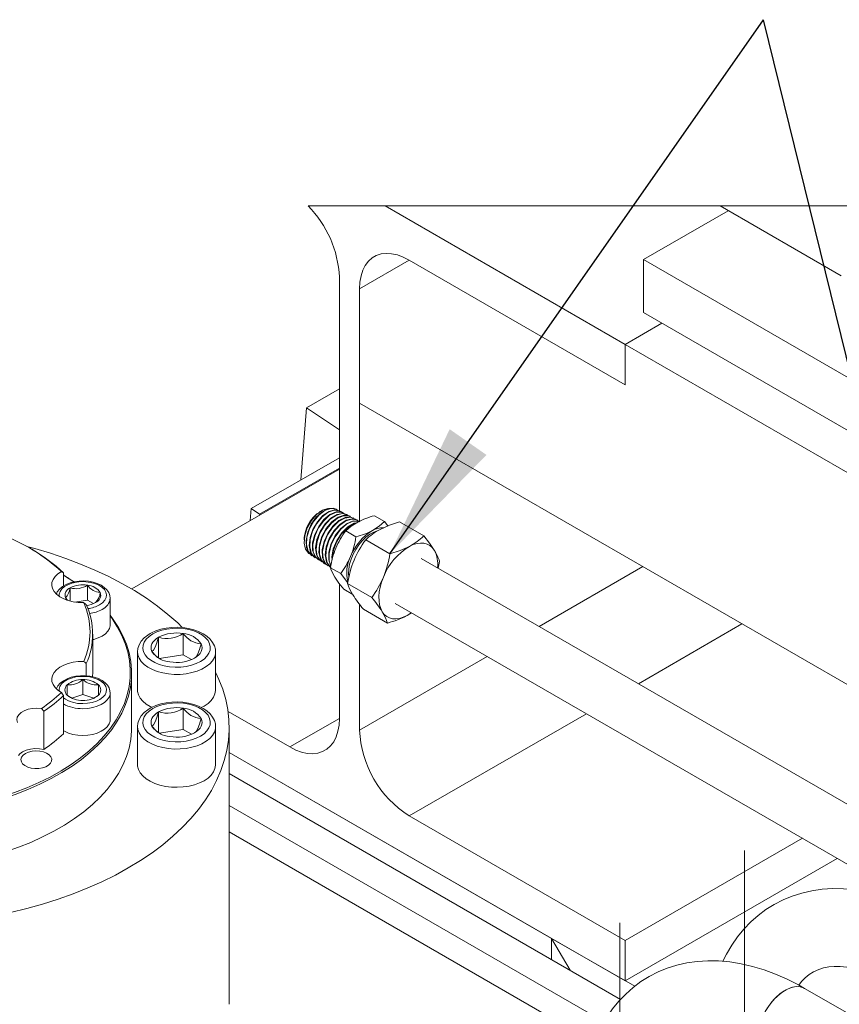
# Model space of a CAD drawing. Header units: millimetres. Extents: x 450 to 25135, y 150 to 17673.
# Tile 96 of 201: x 2172 to 2803, y 16260 to 17018. Entities that reach past the tile are written whole.
import ezdxf

# ---------------------------------------------------------------- set-up
doc = ezdxf.new("R2010")
doc.units = ezdxf.units.MM
doc.linetypes.add('SLD-Centrada-trazos-largos', pattern=[19.05, 15.24, -1.27, 1.27, -1.27])
doc.linetypes.add('SLD-Continua', pattern=[0])
doc.layers.add('COTAS', color=1, linetype='SLD-Continua')
doc.layers.add('OCULTA', color=8, linetype='SLD-Continua')
doc.styles.get("Standard").update_dxf_attribs({"font": 'ARIALN.TTF'})
doc.dimstyles.new('SLDDIMSTYLE0', dxfattribs={"dimtxt": 0.18, "dimasz": 105, "dimexe": 0, "dimexo": 0.0625, "dimgap": 0, "dimtad": 0, "dimtih": 1, "dimtoh": 1, "dimdec": 0, "dimrnd": 1e-09, "dimzin": 0, "dimdsep": 46, "dimtxsty": 'Standard', "dimsah": 1, "dimcen": 0.09, "dimadec": 0, "dimazin": 0, "dimtfac": 105, "dimtdec": 0, "dimtofl": 0, "dimtmove": 0, "dimatfit": 3, "dimfxl": 1, "dimfrac": 2, "dimtolj": 1, "dimtzin": 0, "dimarcsym": 0})

msp = doc.modelspace()

# ---------------------------------------------------------------- linework, layer by layer
at = {"color": 7, "linetype": 'SLD-Continua', "lineweight": 18, "ltscale": 30}
for p, q in [((3703.91, 16874.91), (2394.08, 16874.91)), ((3149.33, 16217.82), (2481.11, 16603.57)), ((2461.11, 16568.93), (3127.31, 16184.35)), ((3123.27, 16072.13), (2776.02, 16272.59))]:
    msp.add_line(p, q, dxfattribs=at)
at = {"color": 7, "linetype": 'SLD-Continua', "lineweight": 18, "ltscale": 30, "flags": 128}
for points in [[(2872.19, 16328.1), (2867.51, 16330.72), (2858.72, 16335.18), (2849.88, 16339.08), (2841.01, 16342.38), (2832.16, 16345.07), (2823.35, 16347.13), (2814.65, 16348.54), (2806.07, 16349.31), (2797.67, 16349.43), (2789.49, 16348.91), (2781.55, 16347.77), (2773.88, 16346.02), (2766.5, 16343.68), (2759.43, 16340.76), (2752.7, 16337.3), (2746.3, 16333.3), (2740.26, 16328.78), (2734.6, 16323.76), (2729.31, 16318.25), (2724.42, 16312.26), (2719.93, 16305.8), (2715.86, 16298.89), (2713.19, 16293.5)], [(2776.02, 16272.59), (2771.34, 16275.21), (2762.55, 16279.67), (2753.71, 16283.56), (2744.84, 16286.86), (2735.99, 16289.55), (2727.19, 16291.61), (2718.48, 16293.03), (2709.91, 16293.8), (2701.51, 16293.92), (2693.32, 16293.4), (2685.38, 16292.26), (2677.71, 16290.5), (2670.33, 16288.16), (2663.27, 16285.25), (2656.53, 16281.78), (2650.13, 16277.78), (2644.1, 16273.26), (2638.43, 16268.24), (2633.15, 16262.73), (2628.25, 16256.74), (2623.76, 16250.29), (2619.69, 16243.37), (2616.05, 16236), (2612.85, 16228.2), (2610.11, 16219.97), (2607.85, 16211.36), (2606.08, 16202.38), (2604.8, 16193.06), (2604.02, 16183.46), (2603.75, 16173.1)], [(2771.58, 16275.07), (2773.73, 16277.89), (2776.44, 16280.75), (2779.45, 16283.26), (2782.89, 16285.44), (2786.87, 16287.24), (2790.64, 16288.38), (2794.56, 16289.1), (2798.66, 16289.44), (2803.44, 16289.36), (2808.45, 16288.84), (2813.69, 16287.85), (2819.16, 16286.39), (2824.85, 16284.44), (2830.74, 16282.01), (2836.81, 16279.09), (2842.19, 16276.14)], [(2739.81, 16234.36), (2740.06, 16238.24), (2740.8, 16242.32), (2742.01, 16246.5), (2743.67, 16250.68), (2745.74, 16254.77), (2748.16, 16258.66), (2750.89, 16262.27), (2753.85, 16265.52), (2756.99, 16268.32), (2760.21, 16270.61), (2763.46, 16272.34), (2766.65, 16273.47), (2769.7, 16273.97), (2772.56, 16273.82), (2775.14, 16273.04), (2776.02, 16272.59)], [(2746.04, 16220.61), (2744.66, 16221.57), (2742.79, 16223.56), (2741.35, 16226.09), (2740.37, 16229.1), (2739.87, 16232.52), (2739.87, 16236.27), (2740.37, 16240.26), (2741.35, 16244.4), (2742.79, 16248.6), (2744.66, 16252.74), (2746.91, 16256.74), (2749.49, 16260.51), (2752.35, 16263.95), (2755.4, 16266.98), (2758.59, 16269.53), (2761.84, 16271.55), (2765.06, 16272.98), (2768.2, 16273.8), (2771.16, 16273.97), (2773.88, 16273.51), (2776.02, 16272.59)]]:
    msp.add_lwpolyline(points, dxfattribs=at)
at = {"layer": 'COTAS', "linetype": 'SLD-Continua', "lineweight": 18, "ltscale": 30}
for p, q in [((2403.36, 16639.67), (2402.41, 16639.05)), ((2415.95, 16641.43), (2415.58, 16641.63)), ((2418.57, 16640.05), (2418.21, 16640.24)), ((2421.19, 16638.67), (2420.82, 16638.86)), ((2423.82, 16637.28), (2423.44, 16637.48)), ((2426.43, 16635.9), (2426.07, 16636.1)), ((2429.05, 16634.52), (2428.69, 16634.72)), ((2431.68, 16633.14), (2431.31, 16633.33)), ((2452.89, 16631.89), (2444.99, 16636.45)), ((2455.44, 16628.65), (2452.89, 16631.89)), ((2464.46, 16631.71), (2483.04, 16620.98)), ((2430.86, 16620.18), (2422.96, 16624.74)), ((2391.04, 16619.34), (2390.95, 16617.82)), ((2438.35, 16617.84), (2456.93, 16607.11)), ((2396.62, 16605.87), (2396.98, 16605.65)), ((2399.13, 16604.29), (2399.49, 16604.07)), ((2401.64, 16602.71), (2401.99, 16602.49)), ((2404.15, 16601.14), (2404.5, 16600.91)), ((2406.66, 16599.56), (2407.01, 16599.33)), ((2495.2, 16601.29), (2494.13, 16596.06)), ((2409.17, 16597.98), (2409.52, 16597.76)), ((2419.09, 16591.86), (2411.19, 16596.42)), ((2428.32, 16575.84), (2421.45, 16579.81)), ((2424.4, 16584.27), (2442.98, 16573.55)), ((2436.55, 16564.59), (2455.14, 16553.86)), ((2473.56, 16561.74), (2470.21, 16559.63))]:
    msp.add_line(p, q, dxfattribs=at)
at = {"layer": 'COTAS', "linetype": 'SLD-Centrada-trazos-largos', "lineweight": 18, "ltscale": 60}
for p, q in [((2729.91, 12779.79), (2729.91, 16378.62)), ((2633.75, 13230.53), (2633.75, 16323.1))]:
    msp.add_line(p, q, dxfattribs=at)
at = {"layer": 'COTAS', "linetype": 'SLD-Continua', "lineweight": 18, "ltscale": 30, "flags": 128}
for points in [[(2395.07, 16607.37), (2394.71, 16607.49), (2392.09, 16610.68), (2390.95, 16615.4), (2391.39, 16621.1), (2393.33, 16627.12), (2396.52, 16632.79), (2400.57, 16637.46), (2404.99, 16640.63), (2409.27, 16641.95), (2409.49, 16641.92)], [(2396.77, 16606.09), (2394.63, 16607.7), (2392.74, 16611.94), (2392.43, 16617.47), (2393.72, 16623.68), (2396.45, 16629.87), (2400.29, 16635.35), (2404.8, 16639.52), (2409.45, 16641.91), (2413.46, 16642.31), (2415.47, 16641.41)], [(2416.88, 16640.48), (2415.68, 16641.57), (2411.77, 16642.14), (2407.24, 16640.63), (2402.6, 16637.2), (2398.4, 16632.23), (2395.12, 16626.27), (2393.16, 16619.99), (2392.74, 16614.07), (2393.95, 16609.19), (2396.64, 16605.87), (2397.95, 16605.41)], [(2399.24, 16604.48), (2398.32, 16604.88), (2395.82, 16608.47), (2394.84, 16613.56), (2395.49, 16619.61), (2397.68, 16625.92), (2401.13, 16631.81), (2405.46, 16636.61), (2410.14, 16639.79), (2414.64, 16641), (2418.18, 16640.18)], [(2419.21, 16639.33), (2418.12, 16640.27), (2414.15, 16640.73), (2409.56, 16639.11), (2404.91, 16635.57), (2400.72, 16630.51), (2397.48, 16624.48), (2395.59, 16618.16), (2395.25, 16612.25), (2396.54, 16607.41), (2399.32, 16604.18), (2400.81, 16603.7)], [(2401.73, 16602.83), (2399.12, 16605.3), (2397.52, 16609.89), (2397.53, 16615.68), (2399.15, 16622), (2402.17, 16628.17), (2406.24, 16633.49), (2410.87, 16637.38), (2415.54, 16639.39), (2419.69, 16639.33), (2420.7, 16638.64)], [(2422.75, 16637.49), (2422.71, 16637.55), (2419.33, 16639.31), (2415.04, 16638.98), (2410.34, 16636.59), (2405.77, 16632.39), (2401.87, 16626.86), (2399.09, 16620.61), (2397.76, 16614.33), (2398.04, 16608.72), (2399.93, 16604.41), (2403.22, 16601.87), (2403.56, 16601.83)], [(2404.3, 16601.38), (2402.65, 16602.38), (2400.44, 16606.38), (2399.82, 16611.8), (2400.83, 16618.03), (2403.36, 16624.38), (2407.09, 16630.14), (2411.59, 16634.67), (2416.33, 16637.47), (2420.77, 16638.23), (2423.34, 16637.26)], [(2424.79, 16636.39), (2424.19, 16637.07), (2420.4, 16638.05), (2415.86, 16636.92), (2411.12, 16633.79), (2406.72, 16629.01), (2403.17, 16623.09), (2400.89, 16616.71), (2400.16, 16610.57), (2401.06, 16605.36), (2403.52, 16601.65), (2405.64, 16600.64)], [(2406.7, 16599.63), (2406.4, 16599.73), (2403.61, 16603.07), (2402.35, 16608.03), (2402.74, 16614.06), (2404.71, 16620.48), (2408.04, 16626.58), (2412.32, 16631.69), (2417.06, 16635.22), (2421.71, 16636.81), (2425.73, 16636.26), (2426.01, 16636.01)], [(2426.32, 16635.71), (2425.49, 16636.31), (2421.34, 16636.5), (2416.63, 16634.57), (2411.93, 16630.75), (2407.77, 16625.43), (2404.64, 16619.23), (2402.91, 16612.82), (2402.79, 16606.92), (2404.31, 16602.19), (2407.32, 16599.15), (2408.43, 16598.88)], [(2409.31, 16598.19), (2407.02, 16599.99), (2405.13, 16604.4), (2404.88, 16610.11), (2406.26, 16616.5), (2409.12, 16622.85), (2413.11, 16628.45), (2417.76, 16632.67), (2422.54, 16635.06), (2426.88, 16635.35), (2428.55, 16634.46)], [(2430.41, 16633.44), (2430.21, 16633.74), (2426.63, 16635.25), (2422.18, 16634.63), (2417.38, 16631.94), (2412.8, 16627.47), (2408.95, 16621.71), (2406.3, 16615.31), (2405.16, 16608.98), (2405.67, 16603.42), (2407.79, 16599.25), (2410.44, 16597.5)], [(2411.8, 16596.62), (2410.66, 16597.16), (2408.17, 16600.94), (2407.26, 16606.25), (2408.03, 16612.49), (2410.36, 16618.97), (2413.97, 16624.98), (2418.46, 16629.83), (2423.28, 16632.99), (2427.88, 16634.11), (2431.26, 16633.21)], [(2432.42, 16632.38), (2431.61, 16633.17), (2427.62, 16633.89), (2422.95, 16632.46), (2418.14, 16629.03), (2413.75, 16623.98), (2410.29, 16617.87), (2408.17, 16611.38), (2407.64, 16605.22), (2408.78, 16600.1), (2411.25, 16596.85)], [(2411.44, 16597.75), (2409.91, 16602.5), (2410.02, 16608.49), (2411.78, 16615), (2414.96, 16621.31), (2419.18, 16626.71), (2423.96, 16630.6), (2428.75, 16632.55), (2432.97, 16632.36), (2433.81, 16631.75)], [(2433.24, 16632.07), (2432.83, 16632.32), (2428.5, 16632.22), (2423.68, 16629.99), (2418.94, 16625.88), (2414.83, 16620.32), (2411.81, 16613.95), (2410.26, 16607.46), (2410.36, 16601.59), (2411.57, 16598.43)], [(2412.47, 16602.39), (2412.26, 16604.54), (2413.4, 16610.97), (2416.08, 16617.48), (2419.97, 16623.34), (2424.63, 16627.9), (2429.51, 16630.66), (2431.2, 16630.9)], [(2430.55, 16630.49), (2429.29, 16630.24), (2424.41, 16627.24), (2419.82, 16622.5), (2416.04, 16616.52), (2413.53, 16609.99), (2412.59, 16603.62), (2412.65, 16603.12)], [(2422.96, 16624.74), (2427.12, 16628.32), (2432.27, 16631.58)], [(2452.89, 16631.89), (2448.73, 16628.3), (2443.58, 16625.05)], [(2464.46, 16631.71), (2456.59, 16629.16), (2449.38, 16625.94)], [(2447.23, 16624.89), (2444.53, 16623.88), (2441.53, 16622.19), (2438.57, 16619.93), (2435.73, 16617.18), (2433.09, 16614.01), (2430.74, 16610.5), (2428.73, 16606.77), (2427.13, 16602.92), (2425.98, 16599.06), (2425.32, 16595.3), (2425.16, 16591.75), (2425.32, 16589.68)], [(2491.14, 16609.97), (2489.6, 16612), (2487.73, 16613.58), (2485.59, 16614.69), (2483.19, 16615.32), (2480.59, 16615.45), (2477.83, 16615.08), (2474.95, 16614.22), (2472.01, 16612.88)], [(2483.04, 16620.98), (2487.49, 16615.31), (2491.14, 16609.97)], [(2456.93, 16607.11), (2464.8, 16609.66), (2472.01, 16612.88)], [(2421.45, 16579.81), (2417.7, 16584.59), (2414.61, 16589.1)], [(2419.09, 16591.86), (2422.84, 16587.08), (2424.47, 16584.69)], [(2451.98, 16589.16), (2450.57, 16585.34), (2449.5, 16581.54), (2448.81, 16577.82), (2448.5, 16574.24), (2448.58, 16570.87), (2449.04, 16567.76), (2449.88, 16564.96), (2451.08, 16562.53)], [(2424.4, 16584.27), (2425.91, 16580.3), (2428.45, 16575.6)], [(2451.08, 16562.53), (2452.63, 16560.51), (2454.49, 16558.93), (2456.64, 16557.81), (2459.03, 16557.19), (2461.63, 16557.06), (2464.39, 16557.42), (2467.27, 16558.29), (2470.21, 16559.63)], [(2455.14, 16553.86), (2453.63, 16557.83), (2451.08, 16562.53)], [(2470.21, 16559.63), (2473.17, 16561.42), (2473.6, 16561.72)]]:
    msp.add_lwpolyline(points, dxfattribs=at)
at = {"layer": 'COTAS', "linetype": 'SLD-Continua', "lineweight": 18, "ltscale": 900}
for centre, radius, start, end in [((2417.58, 16617.28), 26.53, 124.86386, 158.48106), ((2460.24, 16577.57), 60.82, 104.51829, 117.37518), ((2414.31, 16617.76), 23.32, 156.62305, 176.10624), ((2472.46, 16587.45), 61.97, 143.00406, 157.0979), ((2464.45, 16590.29), 40.54, 120.97458, 158.6669), ((2415.63, 16679.03), 60.79, 284.51514, 297.37834), ((2471.33, 16584.49), 46.9, 117.90608, 134.68894), ((2451.66, 16611.12), 16.1, 89.08548, 120.10025), ((2363.62, 16630.59), 68.05, 337.93755, 351.19593), ((2496.98, 16573.66), 73.42, 143.00105, 157.10153), ((2450.06, 16654.33), 46.9, 297.90608, 314.68894), ((2480.7, 16585.38), 70.38, 158.15848, 170.975), ((2496.74, 16571.68), 48.05, 120.97368, 158.66947), ((2471.43, 16599.38), 22.37, 352.24807, 28.25596), ((2458.88, 16589.6), 38.15, 17.84333, 32.26748), ((2368.27, 16629.91), 63.49, 323.1762, 336.93199), ((2452.54, 16592.36), 28.79, 153.89337, 193.11341), ((2507.18, 16571.08), 83.83, 158.19275, 170.94537), ((2377.52, 16619.37), 80.36, 337.91599, 351.22213), ((2441.85, 16606.3), 32.21, 197.85155, 212.2679), ((2382.49, 16618.8), 75.54, 323.20062, 336.90158), ((2510.59, 16627.52), 97.18, 212.30007, 220.36599), ((2369.04, 16510.67), 97.06, 32.2981, 40.3744), ((2437.02, 16623.76), 72.21, 284.529, 297.36362)]:
    msp.add_arc(centre, radius, start, end, dxfattribs=at)
at = {"layer": 'OCULTA', "linetype": 'SLD-Continua', "lineweight": 18, "ltscale": 30}
for p, q in [((2453.37, 16874.91), (2637.99, 16768.33)), ((2453.37, 16874.91), (2637.99, 16768.33)), ((2453.37, 16874.91), (2637.99, 16768.33)), ((2453.37, 16874.91), (2637.99, 16768.33)), ((2804.28, 16821.06), (2710.99, 16874.91)), ((2717.3, 16871.27), (2652.13, 16833.65)), ((2717.3, 16871.27), (2652.13, 16833.65)), ((2717.3, 16871.27), (2652.13, 16833.65)), ((2717.3, 16871.27), (2652.13, 16833.65)), ((2433.63, 16811.18), (2471.82, 16833.23)), ((2433.63, 16811.18), (2471.82, 16833.23)), ((2433.63, 16811.18), (2471.82, 16833.23)), ((2433.63, 16811.18), (2471.82, 16833.23)), ((2637.99, 16737.3), (2471.82, 16833.23)), ((2637.99, 16737.3), (2471.82, 16833.23)), ((2637.99, 16737.3), (2471.82, 16833.23)), ((2637.99, 16737.3), (2471.82, 16833.23)), ((2637.99, 16737.3), (2471.82, 16833.23)), ((2637.99, 16737.3), (2471.82, 16833.23)), ((2637.99, 16737.3), (2471.82, 16833.23)), ((2637.99, 16737.3), (2471.82, 16833.23)), ((2652.13, 16833.65), (2652.13, 16792.82)), ((2652.13, 16833.65), (3076.39, 16588.73)), ((2652.13, 16833.65), (2652.13, 16792.82)), ((2652.13, 16833.65), (3076.39, 16588.73)), ((2652.13, 16833.65), (2652.13, 16792.82)), ((2652.13, 16833.65), (3076.39, 16588.73)), ((2652.13, 16833.65), (2652.13, 16792.82)), ((2652.13, 16833.65), (3076.39, 16588.73)), ((2418.08, 16639.97), (2418.08, 16820.16)), ((2418.08, 16639.97), (2418.08, 16820.16)), ((2418.08, 16639.97), (2418.08, 16820.16)), ((2418.08, 16639.97), (2418.08, 16820.16)), ((2433.63, 16811.18), (2433.63, 16632.24)), ((2433.63, 16811.18), (2433.63, 16722.99)), ((2433.63, 16811.18), (2433.63, 16632.24)), ((2433.63, 16811.18), (2433.63, 16632.24)), ((2433.63, 16811.18), (2433.63, 16632.24)), ((2433.63, 16811.18), (2433.63, 16722.99)), ((2433.63, 16811.18), (2433.63, 16722.99)), ((2433.63, 16811.18), (2433.63, 16722.99)), ((2652.13, 16792.82), (3076.39, 16547.9)), ((2652.13, 16792.82), (3076.39, 16547.9)), ((2652.13, 16792.82), (3076.39, 16547.9)), ((2652.13, 16792.82), (3076.39, 16547.9)), ((2666.27, 16784.66), (2637.99, 16768.33)), ((2666.27, 16784.66), (2637.99, 16768.33)), ((2666.27, 16784.66), (2637.99, 16768.33)), ((2666.27, 16784.66), (2637.99, 16768.33)), ((2666.27, 16784.66), (2637.99, 16768.33)), ((2666.27, 16784.66), (2637.99, 16768.33)), ((2666.27, 16784.66), (2637.99, 16768.33)), ((2666.27, 16784.66), (2637.99, 16768.33)), ((2637.99, 16768.33), (2637.99, 16737.3)), ((2637.99, 16768.33), (2637.99, 16737.3)), ((3703.91, 16152.99), (2637.99, 16768.33)), ((2637.99, 16768.33), (2637.99, 16737.3)), ((2637.99, 16768.33), (2637.99, 16737.3)), ((2637.99, 16768.33), (2637.99, 16737.3)), ((2637.99, 16768.33), (2637.99, 16737.3)), ((3703.91, 16152.99), (2637.99, 16768.33)), ((2637.99, 16768.33), (2637.99, 16737.3)), ((3703.91, 16152.99), (2637.99, 16768.33)), ((2637.99, 16768.33), (2637.99, 16737.3)), ((3703.91, 16152.99), (2637.99, 16768.33)), ((2392.8, 16719.6), (2418.08, 16734.2)), ((2842.83, 16486.77), (2433.63, 16722.99)), ((2842.83, 16486.77), (2433.63, 16722.99)), ((2842.83, 16486.77), (2433.63, 16722.99)), ((2842.83, 16486.77), (2433.63, 16722.99)), ((2388.39, 16663.99), (2392.8, 16719.6)), ((2392.8, 16719.6), (2418.08, 16702.46)), ((2350.21, 16641.95), (2418.08, 16681.13)), ((2350.21, 16641.95), (2418.08, 16681.13)), ((2350.21, 16641.95), (2418.08, 16681.13)), ((2418.08, 16672.33), (2258.29, 16580.09)), ((2418.08, 16672.33), (2258.29, 16580.09)), ((2418.08, 16672.33), (2258.29, 16580.09)), ((2418.08, 16672.33), (2258.29, 16580.09)), ((2356.71, 16637.54), (2418.08, 16672.97)), ((2356.71, 16637.54), (2418.08, 16672.97)), ((2356.71, 16637.54), (2418.08, 16672.97)), ((2350.21, 16641.95), (2349.48, 16632.73)), ((2350.21, 16641.95), (2349.48, 16632.73)), ((2350.21, 16641.95), (2349.48, 16632.73)), ((2356.71, 16637.54), (2350.21, 16641.95)), ((2356.71, 16637.54), (2350.21, 16641.95)), ((2356.71, 16637.54), (2350.21, 16641.95)), ((2357.21, 16637.19), (2356.71, 16637.54)), ((2357.21, 16637.19), (2356.71, 16637.54)), ((2357.21, 16637.19), (2356.71, 16637.54)), ((2181.43, 16610.62), (2180.01, 16611.43)), ((2205.73, 16592.59), (2205.73, 16582.31)), ((2651.46, 16597.25), (2571.77, 16551.24)), ((2651.46, 16597.25), (2571.77, 16551.24)), ((2651.46, 16597.25), (2571.77, 16551.24)), ((2651.46, 16597.25), (2571.77, 16551.24)), ((2210.91, 16570.75), (2210.91, 16580.89)), ((2224.3, 16571.53), (2224.3, 16582.96)), ((2418.08, 16480.48), (2418.08, 16584.11)), ((2418.08, 16480.48), (2418.08, 16584.11)), ((2418.08, 16480.48), (2418.08, 16584.11)), ((2418.08, 16480.48), (2418.08, 16584.11)), ((2207.33, 16573.16), (2208.89, 16571.56)), ((2224.3, 16571.53), (2214.51, 16570.01)), ((2228.99, 16568.82), (2224.3, 16571.53)), ((2241.71, 16552.37), (2241.71, 16572.95)), ((2433.63, 16568.3), (2433.63, 16471.5)), ((2433.63, 16568.3), (2433.63, 16471.5)), ((2433.63, 16568.3), (2433.63, 16471.5)), ((2433.63, 16568.3), (2433.63, 16471.5)), ((2727.83, 16553.16), (2648.14, 16507.15)), ((2727.83, 16553.16), (2648.14, 16507.15)), ((2727.83, 16553.16), (2648.14, 16507.15)), ((2727.83, 16553.16), (2648.14, 16507.15)), ((2228.27, 16515.92), (2228.27, 16545.31)), ((2278.94, 16527.16), (2278.94, 16542.87)), ((2297.9, 16529.47), (2297.9, 16545.8)), ((2262.82, 16531.59), (2262.82, 16502.2)), ((2322.82, 16502.2), (2322.82, 16531.59)), ((2297.9, 16529.47), (2279.37, 16526.61)), ((2304.41, 16525.71), (2297.9, 16529.47)), ((2531.76, 16528.15), (2433.63, 16471.5)), ((2531.76, 16528.15), (2433.63, 16471.5)), ((2531.76, 16528.15), (2433.63, 16471.5)), ((2531.76, 16528.15), (2433.63, 16471.5)), ((2223.37, 16522.63), (2223.37, 16513.21)), ((2220.71, 16498.9), (2220.71, 16510.33)), ((2228.16, 16512.53), (2228.27, 16515.92)), ((2258.27, 16473.46), (2258.27, 16515.1)), ((2208.71, 16506.33), (2208.71, 16498.33)), ((2232.71, 16498.33), (2232.71, 16506.33)), ((2205.73, 16468.64), (2205.73, 16498.04)), ((2208.71, 16498.33), (2211.12, 16496.62)), ((2220.71, 16498.9), (2212.15, 16496.04)), ((2229.28, 16496.04), (2220.71, 16498.9)), ((2241.71, 16479.47), (2241.71, 16500.04)), ((2190.82, 16485.93), (2188.79, 16487.96)), ((2190.82, 16485.93), (2190.82, 16456.53)), ((2297.9, 16472), (2297.9, 16488.33)), ((2314.03, 16489.95), (2311.86, 16488.81)), ((2278.94, 16469.68), (2278.94, 16485.39)), ((2332.4, 16485.85), (2379.89, 16458.43)), ((2332.4, 16485.85), (2379.89, 16458.43)), ((2332.4, 16485.85), (2379.89, 16458.43)), ((2332.4, 16485.85), (2379.89, 16458.43)), ((2418.08, 16480.47), (2379.89, 16458.43)), ((2418.08, 16480.47), (2379.89, 16458.43)), ((2418.08, 16480.47), (2379.89, 16458.43)), ((2418.08, 16480.47), (2379.89, 16458.43)), ((2608.14, 16484.06), (2471.82, 16405.36)), ((2608.14, 16484.06), (2471.82, 16405.36)), ((2608.14, 16484.06), (2471.82, 16405.36)), ((2608.14, 16484.06), (2471.82, 16405.36)), ((2262.82, 16474.12), (2262.82, 16444.72)), ((2297.9, 16472), (2279.37, 16469.13)), ((2304.41, 16468.24), (2297.9, 16472)), ((2322.82, 16444.72), (2322.82, 16474.12)), ((2333.27, 16260.34), (2333.27, 16473.46)), ((2581.42, 16311.06), (2333.27, 16454.31)), ((2581.42, 16311.06), (2333.27, 16454.31)), ((2637.99, 16278.41), (2333.27, 16454.31)), ((2581.42, 16311.06), (2333.27, 16454.31)), ((2637.99, 16278.41), (2333.27, 16454.31)), ((2637.99, 16278.41), (2333.27, 16454.31)), ((2637.99, 16278.41), (2333.27, 16454.31)), ((2634.47, 16264.11), (2333.27, 16437.98)), ((2621.79, 16246.93), (2333.27, 16413.49)), ((2471.82, 16405.36), (2637.99, 16309.43)), ((2471.82, 16405.36), (2637.99, 16309.43)), ((2471.82, 16405.36), (2637.99, 16309.43)), ((2471.82, 16405.36), (2637.99, 16309.43)), ((2614, 16231.02), (2333.27, 16393.08)), ((2774.31, 16388.13), (2637.99, 16309.43)), ((2774.31, 16388.13), (2637.99, 16309.43)), ((2774.31, 16388.13), (2637.99, 16309.43)), ((2774.31, 16388.13), (2637.99, 16309.43)), ((2801.18, 16372.61), (2637.99, 16278.41)), ((2801.18, 16372.61), (2637.99, 16278.41)), ((2801.18, 16372.61), (2637.99, 16278.41)), ((2801.18, 16372.61), (2637.99, 16278.41)), ((2581.42, 16294.73), (2581.42, 16311.06)), ((2581.42, 16294.73), (2581.42, 16311.06)), ((2645.32, 16274.18), (2581.42, 16311.06)), ((2581.42, 16311.06), (2595.56, 16286.57)), ((2581.42, 16294.73), (2581.42, 16311.06)), ((2645.32, 16274.18), (2581.42, 16311.06)), ((2581.42, 16311.06), (2595.56, 16286.57)), ((2645.32, 16274.18), (2581.42, 16311.06)), ((2581.42, 16311.06), (2595.56, 16286.57)), ((2645.32, 16274.18), (2581.42, 16311.06)), ((2581.42, 16311.06), (2595.56, 16286.57)), ((2637.99, 16309.43), (2637.99, 16278.41)), ((2637.99, 16309.43), (2637.99, 16278.41)), ((2637.99, 16309.43), (2637.99, 16278.41)), ((2637.99, 16309.43), (2637.99, 16278.41))]:
    msp.add_line(p, q, dxfattribs=at)
at = {"layer": 'OCULTA', "linetype": 'SLD-Continua', "lineweight": 18, "ltscale": 30, "flags": 128}
for points in [[(2471.82, 16833.23), (2467.22, 16835.57), (2462.68, 16837.22), (2458.28, 16838.18), (2454.07, 16838.42), (2450.13, 16837.95), (2446.5, 16836.76), (2443.24, 16834.88), (2440.39, 16832.33), (2438.01, 16829.15), (2436.12, 16825.38), (2434.74, 16821.09), (2433.91, 16816.33), (2433.63, 16811.18)], [(2471.82, 16833.23), (2467.22, 16835.57), (2462.68, 16837.22), (2458.28, 16838.18), (2454.07, 16838.42), (2450.13, 16837.95), (2446.5, 16836.76), (2443.24, 16834.88), (2440.39, 16832.33), (2438.01, 16829.15), (2436.12, 16825.38), (2434.74, 16821.09), (2433.91, 16816.33), (2433.63, 16811.18)], [(2471.82, 16833.23), (2467.22, 16835.57), (2462.68, 16837.22), (2458.28, 16838.18), (2454.07, 16838.42), (2450.13, 16837.95), (2446.5, 16836.76), (2443.24, 16834.88), (2440.39, 16832.33), (2438.01, 16829.15), (2436.12, 16825.38), (2434.74, 16821.09), (2433.91, 16816.33), (2433.63, 16811.18)], [(2471.82, 16833.23), (2467.22, 16835.57), (2462.68, 16837.22), (2458.28, 16838.18), (2454.07, 16838.42), (2450.13, 16837.95), (2446.5, 16836.76), (2443.24, 16834.88), (2440.39, 16832.33), (2438.01, 16829.15), (2436.12, 16825.38), (2434.74, 16821.09), (2433.91, 16816.33), (2433.63, 16811.18)], [(2177.54, 16612.83), (2183.69, 16611.17), (2195.82, 16607.55), (2207.61, 16603.59), (2219.03, 16599.27), (2230.05, 16594.63), (2240.64, 16589.66), (2250.77, 16584.38), (2260.42, 16578.81), (2269.56, 16572.96), (2278.16, 16566.85), (2286.21, 16560.49), (2293.69, 16553.89), (2297.25, 16550.46)], [(2221.34, 16569.55), (2217.23, 16569.69), (2213.21, 16570.24), (2209.42, 16571.17), (2205.96, 16572.47), (2202.94, 16574.09), (2200.44, 16575.98), (2198.54, 16578.1), (2197.29, 16580.37), (2196.74, 16582.73), (2196.9, 16585.1), (2197.75, 16587.43), (2199.29, 16589.64), (2201.46, 16591.67), (2204.19, 16593.45)], [(2205.73, 16592.59), (2204.86, 16593.08), (2204.19, 16593.45)], [(2241.68, 16572.99), (2241.45, 16575.1), (2240.59, 16577.33), (2239.18, 16579.39), (2237.23, 16581.27), (2234.75, 16582.93), (2231.82, 16584.3), (2228.55, 16585.32), (2225.06, 16585.97), (2221.45, 16586.25), (2217.81, 16586.13), (2214.26, 16585.63), (2210.89, 16584.76), (2207.79, 16583.52), (2205.06, 16581.92), (2202.78, 16579.98), (2201.07, 16577.75), (2200.35, 16576.14)], [(2233.58, 16567.8), (2235.91, 16569.45), (2237.61, 16571.34), (2238.63, 16573.38), (2238.91, 16575.5), (2238.44, 16577.61), (2237.25, 16579.62), (2235.38, 16581.45), (2232.91, 16583.03), (2229.94, 16584.29), (2226.6, 16585.17), (2223.01, 16585.65), (2219.33, 16585.71), (2215.71, 16585.33), (2212.29, 16584.55), (2209.21, 16583.38), (2206.61, 16581.87), (2204.58, 16580.1), (2203.21, 16578.12), (2202.56, 16576.03), (2202.58, 16574.32)], [(2205.73, 16590.83), (2206.66, 16590.26), (2213.85, 16585.58)], [(2208.48, 16571.48), (2207.91, 16572.17), (2207.33, 16573.16)], [(2221.34, 16569.55), (2222.48, 16568.67), (2223.37, 16568)], [(2241.71, 16559.89), (2244.09, 16556.69), (2248.15, 16550.42), (2251.55, 16544.03), (2254.26, 16537.52), (2256.28, 16530.94), (2257.6, 16524.29), (2258.22, 16517.61), (2258.13, 16510.92), (2257.34, 16504.25), (2255.84, 16497.61), (2253.65, 16491.04), (2250.76, 16484.56), (2247.2, 16478.2), (2242.97, 16471.97), (2238.09, 16465.9), (2232.58, 16460.02), (2226.45, 16454.34), (2219.74, 16448.88), (2212.47, 16443.68), (2204.66, 16438.73), (2196.34, 16434.08), (2187.54, 16429.72), (2178.3, 16425.68), (2168.66, 16421.98), (2158.63, 16418.62), (2148.28, 16415.61), (2137.62, 16412.98), (2126.71, 16410.73), (2115.58, 16408.87), (2104.27, 16407.4), (2092.83, 16406.34), (2081.3, 16405.67), (2069.72, 16405.42), (2058.14, 16405.57), (2046.59, 16406.13), (2035.12, 16407.1), (2023.78, 16408.47), (2012.6, 16410.23), (2001.63, 16412.39), (1990.9, 16414.92), (1980.47, 16417.83), (1970.36, 16421.1), (1960.61, 16424.72), (1951.27, 16428.68), (1942.36, 16432.96), (1933.92, 16437.54)], [(1934.63, 16438.77), (1943.03, 16434.21), (1951.89, 16429.95), (1961.18, 16426.02), (1970.88, 16422.41), (1980.93, 16419.16), (1991.31, 16416.27), (2001.98, 16413.74), (2012.89, 16411.6), (2024.01, 16409.84), (2035.3, 16408.48), (2046.7, 16407.52), (2058.19, 16406.97), (2069.71, 16406.81), (2081.23, 16407.07), (2092.7, 16407.73), (2104.08, 16408.79), (2115.33, 16410.25), (2126.4, 16412.1), (2137.26, 16414.34), (2147.86, 16416.95), (2158.16, 16419.94), (2168.13, 16423.28), (2177.73, 16426.97), (2186.92, 16430.99), (2195.66, 16435.32), (2203.94, 16439.95), (2211.71, 16444.87), (2218.94, 16450.05), (2225.62, 16455.47), (2231.71, 16461.12), (2237.19, 16466.98), (2242.05, 16473.01), (2246.25, 16479.21), (2249.8, 16485.54), (2252.67, 16491.99), (2254.85, 16498.52), (2256.34, 16505.12), (2257.14, 16511.76), (2257.22, 16518.41), (2256.61, 16525.06), (2255.29, 16531.67), (2253.28, 16538.22), (2250.58, 16544.69), (2247.2, 16551.05), (2243.16, 16557.29), (2241.71, 16559.27)], [(2241.71, 16552.37), (2241.69, 16551.81), (2241.15, 16549.59), (2239.92, 16547.47), (2238.04, 16545.52), (2235.56, 16543.8), (2232.58, 16542.37), (2229.19, 16541.28), (2228.27, 16541.06)], [(2322.76, 16531.48), (2322.65, 16533.66), (2321.89, 16536.39), (2320.56, 16538.98), (2318.67, 16541.41), (2316.22, 16543.65), (2313.24, 16545.65), (2309.81, 16547.35), (2306.02, 16548.72), (2301.97, 16549.73), (2297.73, 16550.35), (2293.4, 16550.6), (2289.06, 16550.46), (2284.79, 16549.93), (2280.68, 16549.03), (2276.81, 16547.75), (2273.43, 16546.22), (2272.44, 16545.67), (2270.74, 16544.61), (2267.93, 16542.37), (2265.66, 16539.82), (2264.02, 16537.04), (2263.08, 16534.14), (2262.85, 16531.58)], [(2277.71, 16547.07), (2274.44, 16545.47), (2271.66, 16543.58), (2269.46, 16541.45), (2267.9, 16539.14), (2267.02, 16536.71), (2266.84, 16534.24), (2267.37, 16531.78), (2268.6, 16529.4), (2270.48, 16527.17), (2272.98, 16525.16), (2276.02, 16523.4), (2279.51, 16521.96), (2283.37, 16520.87), (2287.48, 16520.17), (2291.75, 16519.86), (2296.04, 16519.96), (2300.24, 16520.47), (2304.24, 16521.37), (2307.93, 16522.64), (2311.21, 16524.24), (2313.98, 16526.14), (2316.18, 16528.27), (2317.74, 16530.57), (2318.62, 16533), (2318.8, 16535.48), (2318.27, 16537.94), (2317.04, 16540.31), (2315.16, 16542.54), (2312.66, 16544.56), (2309.62, 16546.31), (2306.13, 16547.75), (2302.27, 16548.84), (2298.16, 16549.55), (2293.89, 16549.85), (2289.6, 16549.75), (2285.4, 16549.24), (2281.4, 16548.34), (2277.71, 16547.07)], [(2273.86, 16531.92), (2273.36, 16533.38), (2273.19, 16534.86), (2273.36, 16536.34), (2273.86, 16537.79), (2274.68, 16539.19), (2275.82, 16540.52), (2277.25, 16541.76), (2278.94, 16542.87)], [(2278.94, 16542.87), (2277.72, 16538.7), (2276.41, 16535.27), (2275.1, 16533.04), (2273.86, 16531.92)], [(2322.82, 16531.5), (2322.68, 16529.93), (2321.9, 16527.32), (2320.43, 16524.81), (2318.31, 16522.46), (2315.6, 16520.32), (2312.35, 16518.44), (2308.64, 16516.88), (2304.57, 16515.66), (2300.21, 16514.81), (2295.69, 16514.35), (2291.1, 16514.3), (2286.55, 16514.66), (2282.14, 16515.41), (2277.99, 16516.54), (2274.18, 16518.02), (2270.81, 16519.82), (2267.96, 16521.9), (2265.69, 16524.21), (2264.05, 16526.68), (2263.09, 16529.28), (2262.82, 16531.58)], [(2273.86, 16531.92), (2277.23, 16528.43), (2280.8, 16525.77)], [(2311.78, 16537.79), (2312.28, 16536.34), (2312.45, 16534.86), (2312.28, 16533.38), (2311.78, 16531.92), (2310.96, 16530.52), (2309.82, 16529.19), (2308.39, 16527.96), (2306.7, 16526.84)], [(2306.7, 16526.84), (2307.92, 16527.94), (2309.23, 16530.15), (2310.54, 16533.56), (2311.78, 16537.79)], [(2204.19, 16500.44), (2201.46, 16502.22), (2199.29, 16504.25), (2197.75, 16506.46), (2196.9, 16508.79), (2196.74, 16511.17), (2197.29, 16513.53), (2198.54, 16515.8), (2200.44, 16517.91), (2202.94, 16519.8), (2205.96, 16521.42), (2209.42, 16522.72), (2213.21, 16523.66), (2217.23, 16524.2), (2221.34, 16524.35)], [(2223.37, 16522.63), (2222.24, 16523.6), (2221.34, 16524.35)], [(2322.82, 16516), (2325.38, 16510.51), (2328.34, 16502.82), (2330.62, 16495.05), (2332.2, 16487.23), (2333.07, 16479.37), (2333.25, 16471.49), (2332.72, 16463.62), (2331.49, 16455.77), (2329.57, 16447.97), (2326.95, 16440.24), (2323.64, 16432.6), (2319.66, 16425.06), (2315.01, 16417.65), (2309.71, 16410.4), (2303.77, 16403.3), (2297.2, 16396.4), (2290.02, 16389.7), (2282.26, 16383.22), (2273.93, 16376.98), (2265.05, 16371), (2255.66, 16365.28), (2245.76, 16359.86), (2235.4, 16354.73), (2224.59, 16349.93), (2213.36, 16345.44), (2201.76, 16341.3), (2189.79, 16337.51), (2177.51, 16334.08), (2164.94, 16331.02), (2152.11, 16328.33), (2139.05, 16326.03), (2125.81, 16324.13), (2112.42, 16322.61), (2098.91, 16321.5), (2085.32, 16320.79), (2071.68, 16320.49), (2058.04, 16320.59), (2044.42, 16321.1), (2030.87, 16322.01), (2017.41, 16323.32), (2004.09, 16325.03), (1990.94, 16327.14), (1977.99, 16329.63), (1965.29, 16332.5), (1952.85, 16335.75), (1940.73, 16339.36), (1928.94, 16343.33), (1917.52, 16347.64), (1906.5, 16352.29), (1895.91, 16357.26), (1885.78, 16362.53), (1876.13, 16368.1), (1866.99, 16373.95), (1858.38, 16380.07), (1850.33, 16386.43), (1842.86, 16393.02), (1835.98, 16399.83), (1829.73, 16406.83), (1824.1, 16414.01), (1819.12, 16421.34), (1814.81, 16428.81), (1811.16, 16436.41), (1808.2, 16444.1), (1805.93, 16451.86), (1804.35, 16459.69), (1803.47, 16467.55), (1803.29, 16475.43), (1803.82, 16483.3), (1805.05, 16491.15), (1806.98, 16498.94), (1809.59, 16506.68), (1812.9, 16514.32), (1813.72, 16516)], [(2241.64, 16499.93), (2241.58, 16501.57), (2240.88, 16503.84), (2239.62, 16505.94), (2237.81, 16507.88), (2235.47, 16509.61), (2232.65, 16511.06), (2229.46, 16512.18), (2226.02, 16512.93), (2222.43, 16513.31), (2218.79, 16513.3), (2215.21, 16512.9), (2211.78, 16512.13), (2208.6, 16510.98), (2205.76, 16509.48), (2203.34, 16507.63), (2201.47, 16505.47), (2200.37, 16503.4)], [(2220.71, 16491.82), (2224.38, 16492.04), (2227.89, 16492.67), (2231.11, 16493.71), (2233.9, 16495.09), (2236.16, 16496.77), (2237.78, 16498.68), (2238.7, 16500.74), (2238.89, 16502.86), (2238.33, 16504.96), (2237.05, 16506.96), (2235.1, 16508.76), (2232.57, 16510.3), (2229.55, 16511.52), (2226.16, 16512.35), (2222.55, 16512.78), (2218.87, 16512.78), (2215.26, 16512.35), (2211.88, 16511.52), (2208.86, 16510.3), (2206.32, 16508.76), (2204.37, 16506.96), (2203.09, 16504.96), (2202.54, 16502.86), (2202.58, 16501.42)], [(2273.73, 16488.84), (2272.43, 16489.49), (2269.31, 16491.43), (2266.74, 16493.63), (2264.79, 16496.03), (2263.48, 16498.57), (2262.87, 16501.2), (2262.82, 16502.2)], [(2322.82, 16502.2), (2322.81, 16501.86), (2322.38, 16499.22), (2321.24, 16496.66), (2319.45, 16494.22), (2317.02, 16491.96), (2314.03, 16489.95)], [(2204.19, 16500.44), (2205.04, 16499.09), (2205.73, 16498.04)], [(2241.71, 16499.96), (2241.62, 16498.92), (2240.91, 16496.73), (2239.51, 16494.64), (2237.47, 16492.74), (2234.86, 16491.08), (2231.77, 16489.74), (2228.3, 16488.74), (2224.57, 16488.13), (2220.71, 16487.92)], [(2229.5, 16496.12), (2229.78, 16496.26), (2232.71, 16498.33)], [(2170.45, 16477.37), (2169.95, 16479.36), (2170.26, 16481.36), (2171.36, 16483.26), (2173.18, 16484.97), (2175.64, 16486.38), (2178.59, 16487.44), (2181.89, 16488.07), (2185.35, 16488.25), (2188.79, 16487.96)], [(2322.76, 16474), (2322.65, 16476.18), (2321.89, 16478.92), (2320.56, 16481.5), (2318.67, 16483.93), (2316.22, 16486.17), (2313.24, 16488.17), (2309.81, 16489.88), (2306.02, 16491.25), (2301.97, 16492.25), (2297.73, 16492.88), (2293.4, 16493.12), (2289.06, 16492.98), (2284.79, 16492.45), (2280.68, 16491.55), (2276.81, 16490.28), (2273.43, 16488.74), (2272.44, 16488.19), (2270.74, 16487.13), (2267.93, 16484.89), (2265.66, 16482.34), (2264.02, 16479.56), (2263.08, 16476.67), (2262.85, 16474.11)], [(2277.71, 16489.6), (2274.44, 16487.99), (2271.66, 16486.1), (2269.46, 16483.97), (2267.9, 16481.66), (2267.02, 16479.24), (2266.84, 16476.76), (2267.37, 16474.3), (2268.6, 16471.93), (2270.48, 16469.7), (2272.98, 16467.68), (2276.02, 16465.93), (2279.51, 16464.49), (2283.37, 16463.4), (2287.48, 16462.69), (2291.75, 16462.38), (2296.04, 16462.49), (2300.24, 16463), (2304.24, 16463.9), (2307.93, 16465.17), (2311.21, 16466.77), (2313.98, 16468.66), (2316.18, 16470.79), (2317.74, 16473.1), (2318.62, 16475.52), (2318.8, 16478), (2318.27, 16480.46), (2317.04, 16482.84), (2315.16, 16485.06), (2312.66, 16487.08), (2309.62, 16488.83), (2306.13, 16490.28), (2302.27, 16491.36), (2298.16, 16492.07), (2293.89, 16492.38), (2289.6, 16492.28), (2285.4, 16491.77), (2281.4, 16490.87), (2277.71, 16489.6)], [(2241.71, 16479.47), (2241.62, 16478.35), (2240.91, 16476.15), (2239.51, 16474.06), (2237.47, 16472.16), (2234.86, 16470.51), (2231.77, 16469.16), (2228.3, 16468.16), (2224.57, 16467.55), (2220.71, 16467.34), (2216.85, 16467.55), (2213.13, 16468.16), (2209.66, 16469.16), (2206.56, 16470.51), (2205.73, 16470.97)], [(2273.86, 16474.45), (2273.36, 16475.9), (2273.19, 16477.38), (2273.36, 16478.86), (2273.86, 16480.31), (2274.68, 16481.72), (2275.82, 16483.05), (2277.25, 16484.28), (2278.94, 16485.39)], [(2278.94, 16485.39), (2277.72, 16481.22), (2276.41, 16477.79), (2275.1, 16475.57), (2273.86, 16474.45)], [(2311.78, 16480.31), (2312.28, 16478.86), (2312.45, 16477.38), (2312.28, 16475.9), (2311.78, 16474.45), (2310.96, 16473.04), (2309.82, 16471.72), (2308.39, 16470.48), (2306.7, 16469.37)], [(2306.7, 16469.37), (2307.92, 16470.47), (2309.23, 16472.67), (2310.54, 16476.09), (2311.78, 16480.31)], [(2379.89, 16458.43), (2384.5, 16456.09), (2389.03, 16454.44), (2393.43, 16453.48), (2397.64, 16453.24), (2401.59, 16453.71), (2405.21, 16454.9), (2408.48, 16456.78), (2411.32, 16459.33), (2413.7, 16462.51), (2415.6, 16466.28), (2416.97, 16470.57), (2417.8, 16475.33), (2418.08, 16480.48)], [(2379.89, 16458.43), (2384.5, 16456.09), (2389.03, 16454.44), (2393.43, 16453.48), (2397.64, 16453.24), (2401.59, 16453.71), (2405.21, 16454.9), (2408.48, 16456.78), (2411.32, 16459.33), (2413.7, 16462.51), (2415.6, 16466.28), (2416.97, 16470.57), (2417.8, 16475.33), (2418.08, 16480.48)], [(2379.89, 16458.43), (2384.5, 16456.09), (2389.03, 16454.44), (2393.43, 16453.48), (2397.64, 16453.24), (2401.59, 16453.71), (2405.21, 16454.9), (2408.48, 16456.78), (2411.32, 16459.33), (2413.7, 16462.51), (2415.6, 16466.28), (2416.97, 16470.57), (2417.8, 16475.33), (2418.08, 16480.48)], [(2379.89, 16458.43), (2384.5, 16456.09), (2389.03, 16454.44), (2393.43, 16453.48), (2397.64, 16453.24), (2401.59, 16453.71), (2405.21, 16454.9), (2408.48, 16456.78), (2411.32, 16459.33), (2413.7, 16462.51), (2415.6, 16466.28), (2416.97, 16470.57), (2417.8, 16475.33), (2418.08, 16480.48)], [(2258.27, 16473.46), (2258.22, 16470.95), (2257.6, 16464.27), (2256.28, 16457.62), (2254.26, 16451.04), (2251.55, 16444.53), (2248.15, 16438.13), (2244.09, 16431.87), (2239.37, 16425.76), (2234.01, 16419.83), (2228.04, 16414.09), (2221.47, 16408.58), (2214.34, 16403.31), (2206.66, 16398.3), (2198.46, 16393.57), (2189.78, 16389.14), (2180.65, 16385.02), (2171.11, 16381.23), (2161.17, 16377.78), (2150.9, 16374.69), (2148.06, 16373.91)], [(2322.82, 16474.02), (2322.68, 16472.46), (2321.9, 16469.85), (2320.43, 16467.33), (2318.31, 16464.98), (2315.6, 16462.84), (2312.35, 16460.97), (2308.64, 16459.4), (2304.57, 16458.18), (2300.21, 16457.33), (2295.69, 16456.88), (2291.1, 16456.83), (2286.55, 16457.18), (2282.14, 16457.93), (2277.99, 16459.06), (2274.18, 16460.55), (2270.81, 16462.35), (2267.96, 16464.42), (2265.69, 16466.73), (2264.05, 16469.21), (2263.09, 16471.8), (2262.82, 16474.11)], [(2273.86, 16474.45), (2277.23, 16470.96), (2280.8, 16468.3)], [(2190.82, 16456.53), (2187.41, 16457.11), (2183.85, 16457.2), (2180.36, 16456.81), (2177.13, 16455.96), (2174.34, 16454.69), (2172.14, 16453.07), (2171.14, 16451.96)], [(2178.92, 16454.44), (2176.58, 16453.4), (2174.76, 16452.04), (2173.58, 16450.47), (2173.12, 16448.78), (2173.39, 16447.07), (2174.4, 16445.46), (2176.07, 16444.05), (2178.29, 16442.91), (2180.94, 16442.14), (2183.83, 16441.76), (2186.8, 16441.82), (2189.65, 16442.29), (2192.2, 16443.17), (2194.3, 16444.38), (2195.81, 16445.85), (2196.63, 16447.5), (2196.73, 16449.21), (2196.08, 16450.88), (2194.73, 16452.4), (2192.77, 16453.69), (2190.32, 16454.65), (2187.53, 16455.23), (2184.57, 16455.39), (2181.64, 16455.13), (2178.92, 16454.44)], [(2314.03, 16432.47), (2310.55, 16430.75), (2306.64, 16429.35), (2302.42, 16428.31), (2297.97, 16427.66), (2293.39, 16427.4), (2288.81, 16427.56), (2284.32, 16428.11), (2280.03, 16429.05), (2276.03, 16430.37), (2272.43, 16432.01), (2269.31, 16433.96), (2266.74, 16436.16), (2264.79, 16438.55), (2263.48, 16441.1), (2262.87, 16443.72), (2262.82, 16444.72)], [(2322.82, 16444.72), (2322.81, 16444.39), (2322.38, 16441.75), (2321.24, 16439.18), (2319.45, 16436.74), (2317.02, 16434.49), (2314.03, 16432.47)]]:
    msp.add_lwpolyline(points, dxfattribs=at)
at = {"layer": 'OCULTA', "linetype": 'SLD-Continua', "lineweight": 18, "ltscale": 900}
for centre, radius, start, end in [((2334.53, 16816.17), 83.64, 2.73442, 44.60996), ((2334.53, 16816.17), 83.64, 2.73442, 44.60996), ((2334.53, 16816.17), 83.64, 2.73442, 44.60996), ((2334.53, 16816.17), 83.64, 2.73442, 44.60996), ((2107.29, 16488.39), 142.93, 47.31291, 69.10277), ((2120.39, 16502.95), 123.76, 46.40691, 60.44962), ((2123.06, 16455.31), 158.72, 55.12424, 58.61099), ((2213.07, 16575.19), 6.09, 110.73834, 199.47124), ((2197.36, 16582.48), 13.65, 316.92111, 353.28847), ((2220.69, 16562), 21.27, 80.22894, 117.35624), ((2215.33, 16596.64), 16.36, 254.33939, 303.24579), ((2223.54, 16570.33), 12.65, 33.43362, 86.56737), ((2235.02, 16590.22), 12.95, 214.09815, 265.90285), ((2228.35, 16575.27), 6.09, 290.74585, 19.46306), ((2220.59, 16578.87), 13.59, 316.84646, 353.36245), ((2171.7, 16546.95), 54.55, 335.52222, 24.47778), ((2221.52, 16586.12), 18.83, 276.13357, 298.50934), ((2231.32, 16573.91), 10.44, 294.00008, 354.89019), ((2173.04, 16545.31), 55.2, 335.74044, 24.25956), ((2221.9, 16589.17), 24.35, 276.38277, 298.66749), ((2222.26, 16588.57), 27.61, 277.55557, 298.80518), ((2292.79, 16516.11), 30.13, 80.22884, 117.35767), ((2285.2, 16565.18), 23.17, 254.33819, 303.24832), ((2296.83, 16527.91), 17.92, 33.44486, 86.56154), ((2313.08, 16556.07), 18.33, 214.07884, 265.92755), ((2288.81, 16541.8), 17.92, 213.43551, 266.56748), ((2292.85, 16553.61), 30.13, 260.22873, 297.35708), ((2219.84, 16492.94), 17.41, 87.12971, 129.73643), ((2210.46, 16521.09), 14.86, 263.25108, 313.61506), ((2221.58, 16492.94), 17.41, 50.26357, 92.87029), ((2230.96, 16521.08), 14.85, 226.36172, 276.77214), ((2212.2, 16502.33), 5.31, 131.07541, 228.92459), ((2229.23, 16502.33), 5.31, 311.08271, 48.91729), ((2124.98, 16582.47), 114.04, 304.02659, 314.00043), ((2125.99, 16580.95), 115.03, 304.30081, 313.87946), ((2219.79, 16515.77), 23.97, 234.06508, 272.20069), ((2219.84, 16511.72), 17.41, 230.26283, 272.87206), ((2221.58, 16511.72), 17.41, 267.12794, 309.73717), ((2219.87, 16517.21), 29.3, 241.12932, 271.63968), ((2292.79, 16458.63), 30.13, 80.22884, 117.35767), ((2285.2, 16507.71), 23.17, 254.33819, 303.24832), ((2296.83, 16470.44), 17.92, 33.44486, 86.56154), ((2313.08, 16498.6), 18.33, 214.07884, 265.92755), ((2288.81, 16484.32), 17.92, 213.43551, 266.56748), ((2516.31, 16475.14), 82.75, 182.52092, 237.47834), ((2516.31, 16475.14), 82.75, 182.52092, 237.47834), ((2516.31, 16475.14), 82.75, 182.52092, 237.47834), ((2516.31, 16475.14), 82.75, 182.52092, 237.47834), ((2125.99, 16551.56), 115.03, 304.30081, 313.87946), ((2292.85, 16496.13), 30.13, 260.22873, 297.35708)]:
    msp.add_arc(centre, radius, start, end, dxfattribs=at)

# ---------------------------------------------------------------- leaders
at = {"layer": 'COTAS', "ltscale": 30}
for points in [[(2456.93, 16607.11), (2744.46, 17018.31)], [(2882.58, 16455.21), (2744.46, 17018.31)], [(2681.12, 15923.63), (1610.27, 16304.19)]]:
    msp.add_leader(points, dimstyle='SLDDIMSTYLE0', dxfattribs=at)

doc.saveas('drawing.dxf')
